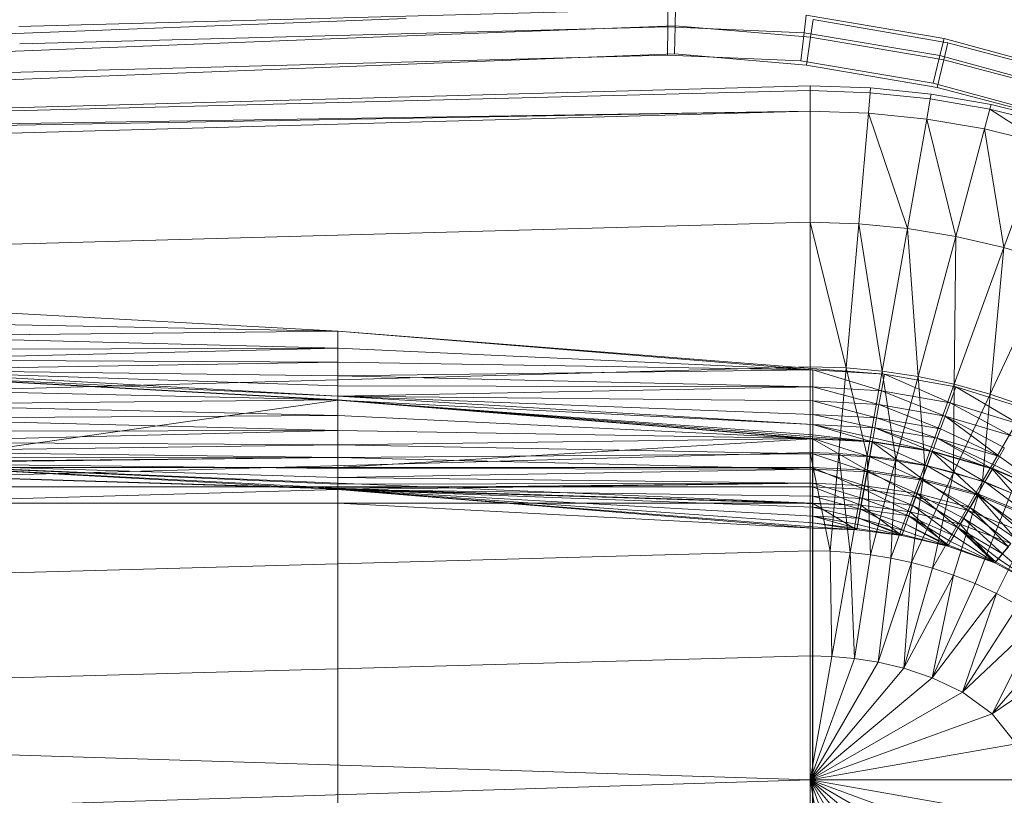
# Model space of a CAD drawing. Header units: metres. Extents: x 391.1 to 427.5, y 12.7 to 28.4.
# Tile 56 of 139: x 407.872 to 408.111, y 26.307 to 26.495. Entities that reach past the tile are written whole.
import ezdxf

# ---------------------------------------------------------------- set-up
doc = ezdxf.new("R2010")
doc.units = ezdxf.units.M
doc.layers.add('A-DETL-____-MBND', color=7, linetype='Continuous', lineweight=18)
doc.layers.add('A-GENM-____-OTLN', color=7, linetype='Continuous', lineweight=18)

# ---------------------------------------------------------------- blocks, each defined once
blk = doc.blocks.new('Family - LONDR55-XX_ZZ-ARQ-CAA-M3D-Londres55-154724-04_TEL_P1')
at = {"layer": 'A-DETL-____-MBND', "color": 253, "true_color": 0xaaaaaa}
for p, q in [((0.03874, 0.72691), (0.03162, 0.40749)), ((0.03874, 0.72691), (0.03162, 0.40749)), ((0.03494, 0.21652), (0.04902, 0.7262)), ((0.04902, 0.7262), (0.03612, 0.21652)), ((0.04902, 0.7262), (0.04107, 0.21652)), ((0.0502, 0.7262), (0.04107, 0.21652)), ((0.05515, 0.7262), (0.04107, 0.21652)), ((0.08204, 0.7262), (0.06796, 0.21652)), ((0.11707, 0.7262), (0.10299, 0.21652)), ((0.12032, 0.7256), (0.13594, 0.21593)), ((0.12032, 0.7256), (0.13594, 0.21593)), ((0.12032, 0.7256), (0.13646, 0.2042)), ((0.13782, 0.7262), (0.12375, 0.21652)), ((0.16159, 0.7262), (0.14752, 0.21652)), ((0.18701, 0.7262), (0.17293, 0.21652)), ((0.18701, 0.7262), (0.20299, 0.21652)), ((0.21897, 0.7262), (0.20299, 0.21652)), ((0.01865, 0.31422), (0.02604, 0.50472)), ((0.01865, 0.31422), (0.02604, 0.50472)), ((0.02287, 0.31404), (0.03025, 0.50425)), ((0.02287, 0.31404), (0.03025, 0.50425)), ((0.03707, 0.5035), (0.0297, 0.31375)), ((0.03707, 0.5035), (0.0297, 0.31375)), ((0.0297, 0.31375), (0.03707, 0.5035)), ((0.03707, 0.5035), (0.0297, 0.31375)), ((0.08802, 0.44565), (0.09437, 0.33076)), ((0.09212, 0.44566), (0.09437, 0.33076)), ((0.09212, 0.44566), (0.09437, 0.33076)), ((0.09554, 0.44566), (0.09437, 0.33076)), ((0.09437, 0.33076), (0.09554, 0.44566)), ((0.09554, 0.44566), (0.09846, 0.33077)), ((0.09554, 0.44566), (0.09846, 0.33077)), ((0.09882, 0.44566), (0.09846, 0.33077)), ((0.09846, 0.33077), (0.09882, 0.44566)), ((0.09846, 0.33077), (0.10126, 0.44566)), ((0.09846, 0.33077), (0.10126, 0.44566)), ((0.10126, 0.44566), (0.10188, 0.33077)), ((0.10126, 0.44566), (0.10188, 0.33077)), ((0.10371, 0.44566), (0.10188, 0.33077)), ((0.10188, 0.33077), (0.10371, 0.44566)), ((0.10371, 0.44566), (0.10516, 0.33077)), ((0.10371, 0.44566), (0.11005, 0.33077)), ((0.10371, 0.44566), (0.1076, 0.33077)), ((0.10371, 0.44566), (0.10516, 0.33077)), ((0.10371, 0.44566), (0.11005, 0.33077)), ((0.10371, 0.44566), (0.1076, 0.33077)), ((0.10461, 0.44571), (0.11096, 0.33082)), ((0.10471, 0.44572), (0.11005, 0.33077)), ((0.10471, 0.44572), (0.11105, 0.33082)), ((0.10471, 0.44572), (0.11005, 0.33077)), ((0.10471, 0.44572), (0.11105, 0.33082)), ((0.10839, 0.44571), (0.11096, 0.33082)), ((0.10839, 0.44571), (0.11096, 0.33082)), ((0.11204, 0.44571), (0.11096, 0.33082)), ((0.11096, 0.33082), (0.11204, 0.44571)), ((0.12737, 0.44571), (0.11105, 0.33082)), ((0.11105, 0.33082), (0.12737, 0.44571)), ((0.11204, 0.44571), (0.11473, 0.33082)), ((0.11204, 0.44571), (0.11473, 0.33082)), ((0.11547, 0.44571), (0.11473, 0.33082)), ((0.11473, 0.33082), (0.11547, 0.44571)), ((0.11547, 0.44571), (0.11839, 0.33082)), ((0.11547, 0.44571), (0.11839, 0.33082)), ((0.11858, 0.44571), (0.11839, 0.33082)), ((0.11839, 0.33082), (0.11858, 0.44571)), ((0.11839, 0.33082), (0.12125, 0.44571)), ((0.11839, 0.33082), (0.12125, 0.44571)), ((0.12125, 0.44571), (0.12182, 0.33082)), ((0.12125, 0.44571), (0.12182, 0.33082)), ((0.12343, 0.44571), (0.12182, 0.33082)), ((0.12182, 0.33082), (0.12343, 0.44571)), ((0.12343, 0.44571), (0.12492, 0.33082)), ((0.12343, 0.44571), (0.12492, 0.33082)), ((0.12503, 0.44571), (0.12492, 0.33082)), ((0.12492, 0.33082), (0.12503, 0.44571)), ((0.12492, 0.33082), (0.12601, 0.44571)), ((0.12492, 0.33082), (0.12601, 0.44571)), ((0.12492, 0.33082), (0.12632, 0.44571)), ((0.12492, 0.33082), (0.12632, 0.44571)), ((0.12632, 0.44571), (0.13266, 0.33082)), ((0.12632, 0.44571), (0.1276, 0.33082)), ((0.12632, 0.44571), (0.12977, 0.33082)), ((0.12632, 0.44571), (0.1276, 0.33082)), ((0.12632, 0.44571), (0.13137, 0.33082)), ((0.12632, 0.44571), (0.12977, 0.33082)), ((0.12632, 0.44571), (0.13235, 0.33082)), ((0.12632, 0.44571), (0.13137, 0.33082)), ((0.12632, 0.44571), (0.13266, 0.33082)), ((0.12632, 0.44571), (0.13235, 0.33082)), ((0.12632, 0.44571), (0.13594, 0.21593)), ((0.12632, 0.44571), (0.13266, 0.33082)), ((0.12632, 0.44571), (0.13594, 0.21593)), ((0.12632, 0.44571), (0.13266, 0.33082)), ((0.12737, 0.44571), (0.12737, 0.33082)), ((0.12737, 0.44571), (0.12737, 0.33082)), ((0.13205, 0.44571), (0.13205, 0.33082)), ((0.13205, 0.44571), (0.13205, 0.33082)), ((0.13594, 0.44571), (0.13266, 0.33082)), ((0.13594, 0.44571), (0.13266, 0.33082)), ((0.13594, 0.44571), (0.13594, 0.33082)), ((0.13594, 0.44571), (0.13594, 0.33082)), ((0.13594, 0.33082), (0.13594, 0.44571)), ((0.13594, 0.44571), (0.13594, 0.33082)), ((0.02057, 0.40793), (0.01643, 0.25093)), ((0.02057, 0.40793), (0.01643, 0.25093)), ((0.02479, 0.40776), (0.02066, 0.25097)), ((0.02479, 0.40776), (0.02066, 0.25097)), ((0.03162, 0.40749), (0.0275, 0.25103)), ((0.03162, 0.40749), (0.0275, 0.25103)), ((0.09437, 0.33076), (0.09846, 0.33077)), ((0.09437, 0.33076), (0.09846, 0.33077)), ((0.09437, 0.33076), (0.10371, 0.21587)), ((0.09437, 0.33076), (0.10371, 0.21587)), ((0.09437, 0.33076), (0.10473, 0.19854)), ((0.09846, 0.33077), (0.10371, 0.21587)), ((0.09846, 0.33077), (0.10188, 0.33077)), ((0.09846, 0.33077), (0.10188, 0.33077)), ((0.09846, 0.33077), (0.10371, 0.21587)), ((0.10188, 0.33077), (0.10371, 0.21587)), ((0.10188, 0.33077), (0.10516, 0.33077)), ((0.10188, 0.33077), (0.10516, 0.33077)), ((0.10188, 0.33077), (0.10371, 0.21587)), ((0.10516, 0.33077), (0.10371, 0.21587)), ((0.10371, 0.21587), (0.10516, 0.33077)), ((0.1076, 0.33077), (0.10516, 0.33077)), ((0.10516, 0.33077), (0.10781, 0.21587)), ((0.10516, 0.33077), (0.1076, 0.33077)), ((0.10516, 0.33077), (0.10781, 0.21587)), ((0.11005, 0.33077), (0.1076, 0.33077)), ((0.1076, 0.33077), (0.10781, 0.21587)), ((0.1076, 0.33077), (0.11005, 0.33077)), ((0.1076, 0.33077), (0.10781, 0.21587)), ((0.11005, 0.33077), (0.10781, 0.21587)), ((0.10781, 0.21587), (0.11005, 0.33077)), ((0.11105, 0.33082), (0.11005, 0.33077)), ((0.11005, 0.33077), (0.11105, 0.33082)), ((0.11005, 0.33077), (0.11123, 0.21587)), ((0.11005, 0.33077), (0.11694, 0.21587)), ((0.11005, 0.33077), (0.11451, 0.21587)), ((0.11005, 0.33077), (0.11123, 0.21587)), ((0.11005, 0.33077), (0.11694, 0.21587)), ((0.11005, 0.33077), (0.11451, 0.21587)), ((0.11096, 0.33082), (0.11473, 0.33082)), ((0.11096, 0.33082), (0.11473, 0.33082)), ((0.11096, 0.33082), (0.1203, 0.21587)), ((0.11096, 0.33082), (0.1203, 0.21587)), ((0.11096, 0.33082), (0.12107, 0.20142)), ((0.11105, 0.33082), (0.11694, 0.21587)), ((0.11105, 0.33082), (0.1194, 0.21587)), ((0.11105, 0.33082), (0.11694, 0.21587)), ((0.11105, 0.33082), (0.12039, 0.21593)), ((0.11105, 0.33082), (0.1194, 0.21587)), ((0.11105, 0.33082), (0.12737, 0.33082)), ((0.11105, 0.33082), (0.12039, 0.21593)), ((0.11105, 0.33082), (0.12737, 0.33082)), ((0.11473, 0.33082), (0.1203, 0.21587)), ((0.11473, 0.33082), (0.11839, 0.33082)), ((0.11473, 0.33082), (0.11839, 0.33082)), ((0.11473, 0.33082), (0.1203, 0.21587)), ((0.11839, 0.33082), (0.1203, 0.21587)), ((0.11839, 0.33082), (0.12182, 0.33082)), ((0.11839, 0.33082), (0.1203, 0.21587)), ((0.11839, 0.33082), (0.12182, 0.33082)), ((0.12182, 0.33082), (0.1203, 0.21587)), ((0.1203, 0.21587), (0.12182, 0.33082)), ((0.12737, 0.33082), (0.12039, 0.21593)), ((0.12039, 0.21593), (0.12737, 0.33082)), ((0.12182, 0.33082), (0.12407, 0.21587)), ((0.12182, 0.33082), (0.12492, 0.33082)), ((0.12182, 0.33082), (0.12492, 0.33082)), ((0.12182, 0.33082), (0.12407, 0.21587)), ((0.12492, 0.33082), (0.12407, 0.21587)), ((0.12407, 0.21587), (0.12492, 0.33082)), ((0.12492, 0.33082), (0.12773, 0.21587)), ((0.12492, 0.33082), (0.1276, 0.33082)), ((0.12492, 0.33082), (0.1276, 0.33082)), ((0.12492, 0.33082), (0.12773, 0.21587)), ((0.12737, 0.33082), (0.12737, 0.21593)), ((0.12737, 0.33082), (0.13205, 0.33082)), ((0.12737, 0.33082), (0.13205, 0.33082)), ((0.12737, 0.33082), (0.12737, 0.21593)), ((0.1276, 0.33082), (0.12773, 0.21587)), ((0.12977, 0.33082), (0.1276, 0.33082)), ((0.1276, 0.33082), (0.12977, 0.33082)), ((0.1276, 0.33082), (0.12773, 0.21587)), ((0.12977, 0.33082), (0.12773, 0.21587)), ((0.12773, 0.21587), (0.12977, 0.33082)), ((0.13137, 0.33082), (0.12977, 0.33082)), ((0.12977, 0.33082), (0.13116, 0.21587)), ((0.12977, 0.33082), (0.13137, 0.33082)), ((0.12977, 0.33082), (0.13116, 0.21587)), ((0.13137, 0.33082), (0.13116, 0.21587)), ((0.13116, 0.21587), (0.13137, 0.33082)), ((0.13116, 0.21587), (0.13235, 0.33082)), ((0.13116, 0.21587), (0.13235, 0.33082)), ((0.13116, 0.21587), (0.13266, 0.33082)), ((0.13116, 0.21587), (0.13266, 0.33082)), ((0.13235, 0.33082), (0.13137, 0.33082)), ((0.13137, 0.33082), (0.13235, 0.33082)), ((0.13205, 0.33082), (0.13205, 0.21593)), ((0.13594, 0.33082), (0.13205, 0.33082)), ((0.13205, 0.33082), (0.13205, 0.21593)), ((0.13205, 0.33082), (0.13594, 0.33082)), ((0.13266, 0.33082), (0.13235, 0.33082)), ((0.13235, 0.33082), (0.13266, 0.33082)), ((0.13266, 0.33082), (0.142, 0.21587)), ((0.13594, 0.33082), (0.13266, 0.33082)), ((0.13266, 0.33082), (0.142, 0.21587)), ((0.13266, 0.33082), (0.13426, 0.21587)), ((0.13266, 0.33082), (0.13694, 0.21587)), ((0.13266, 0.33082), (0.13426, 0.21587)), ((0.13266, 0.33082), (0.13911, 0.21587)), ((0.13266, 0.33082), (0.13694, 0.21587)), ((0.13266, 0.33082), (0.14071, 0.21587)), ((0.13266, 0.33082), (0.13911, 0.21587)), ((0.13266, 0.33082), (0.14169, 0.21587)), ((0.13266, 0.33082), (0.14071, 0.21587)), ((0.13266, 0.33082), (0.142, 0.21587)), ((0.13266, 0.33082), (0.14169, 0.21587)), ((0.13266, 0.33082), (0.13594, 0.21593)), ((0.13266, 0.33082), (0.13594, 0.21593)), ((0.13594, 0.33082), (0.142, 0.21587)), ((0.13594, 0.21593), (0.13594, 0.33082)), ((0.142, 0.21587), (0.13594, 0.33082)), ((0.13594, 0.33082), (0.13594, 0.21593)), ((0.13594, 0.33082), (0.27003, 0.33082)), ((0.13594, 0.33082), (0.142, 0.21587)), ((0.13594, 0.33082), (0.13594, 0.21593)), ((0.142, 0.21587), (0.13594, 0.33082)), ((0.13594, 0.33082), (0.27003, 0.33082)), ((0.13594, 0.21593), (0.13594, 0.33082)), ((0.13594, 0.33082), (0.27003, 0.33082)), ((0.13594, 0.33082), (0.13594, 0.21593)), ((0.13594, 0.33082), (0.27003, 0.33082)), ((0.0204, 0.24916), (0.02287, 0.31404)), ((0.0204, 0.24916), (0.02287, 0.31404)), ((0.0297, 0.31375), (0.02725, 0.24933)), ((0.0297, 0.31375), (0.02725, 0.24933)), ((0.02725, 0.24933), (0.0297, 0.31375)), ((0.0297, 0.31375), (0.02725, 0.24933)), ((0.01643, 0.25093), (0.02066, 0.25097)), ((0.02066, 0.25097), (0.01643, 0.25093)), ((0.02066, 0.25097), (0.0275, 0.25103)), ((0.0275, 0.25103), (0.02066, 0.25097)), ((0.02066, 0.25097), (0.0221, 0.21793)), ((0.02066, 0.25097), (0.0221, 0.21793)), ((0.0275, 0.25103), (0.02891, 0.21873)), ((0.0275, 0.25103), (0.02891, 0.21873)), ((0.01617, 0.24905), (0.0204, 0.24916)), ((0.0204, 0.24916), (0.01617, 0.24905)), ((0.0204, 0.24916), (0.02725, 0.24933)), ((0.02725, 0.24933), (0.0204, 0.24916)), ((0.02314, 0.2164), (0.0204, 0.24916)), ((0.02314, 0.2164), (0.0204, 0.24916)), ((0.02725, 0.24933), (0.02992, 0.21736)), ((0.02725, 0.24933), (0.02992, 0.21736)), ((0.02992, 0.21736), (0.02725, 0.24933)), ((0.02725, 0.24933), (0.02992, 0.21736)), ((0.01789, 0.21744), (0.0221, 0.21793)), ((0.0221, 0.21793), (0.01789, 0.21744)), ((0.01789, 0.21744), (0.02351, 0.18411)), ((0.01789, 0.21744), (0.02351, 0.18411)), ((0.0221, 0.21793), (0.02891, 0.21873)), ((0.02891, 0.21873), (0.0221, 0.21793)), ((0.0221, 0.21793), (0.02763, 0.18512)), ((0.0221, 0.21793), (0.02763, 0.18512)), ((0.02314, 0.2164), (0.02992, 0.21736)), ((0.02992, 0.21736), (0.02314, 0.2164)), ((0.02891, 0.21873), (0.0343, 0.18674)), ((0.02891, 0.21873), (0.0343, 0.18674)), ((0.02992, 0.21736), (0.03536, 0.18578)), ((0.02992, 0.21736), (0.03536, 0.18578)), ((0.03536, 0.18578), (0.02992, 0.21736)), ((0.02992, 0.21736), (0.03536, 0.18578)), ((0.01894, 0.2158), (0.02314, 0.2164)), ((0.02314, 0.2164), (0.01894, 0.2158)), ((0.02457, 0.18317), (0.01894, 0.2158)), ((0.02457, 0.18317), (0.01894, 0.2158)), ((0.02869, 0.18417), (0.02314, 0.2164)), ((0.02869, 0.18417), (0.02314, 0.2164)), ((0.03544, 0.20186), (0.03494, 0.21652)), ((0.03494, 0.21652), (0.03612, 0.21652)), ((0.03612, 0.21652), (0.03662, 0.20196)), ((0.03612, 0.21652), (0.04107, 0.21652)), ((0.04107, 0.21652), (0.04155, 0.20239)), ((0.06796, 0.21652), (0.04107, 0.21652)), ((0.06796, 0.21652), (0.06834, 0.20474)), ((0.06796, 0.21652), (0.10325, 0.20779)), ((0.10299, 0.21652), (0.06796, 0.21652)), ((0.10299, 0.21652), (0.10325, 0.20779)), ((0.12375, 0.21652), (0.10299, 0.21652)), ((0.10371, 0.21587), (0.10473, 0.19854)), ((0.10371, 0.21587), (0.10876, 0.19926)), ((0.10371, 0.21587), (0.10473, 0.19854)), ((0.10371, 0.21587), (0.10781, 0.21587)), ((0.10371, 0.21587), (0.10781, 0.21587)), ((0.10371, 0.21587), (0.10876, 0.19926)), ((0.10781, 0.21587), (0.10876, 0.19926)), ((0.10781, 0.21587), (0.11213, 0.19985)), ((0.10781, 0.21587), (0.10876, 0.19926)), ((0.10781, 0.21587), (0.11123, 0.21587)), ((0.10781, 0.21587), (0.11123, 0.21587)), ((0.10781, 0.21587), (0.11213, 0.19985)), ((0.11123, 0.21587), (0.11213, 0.19985)), ((0.11451, 0.21587), (0.11123, 0.21587)), ((0.11123, 0.21587), (0.11536, 0.20042)), ((0.11123, 0.21587), (0.11213, 0.19985)), ((0.11123, 0.21587), (0.11451, 0.21587)), ((0.11123, 0.21587), (0.11536, 0.20042)), ((0.11694, 0.21587), (0.11451, 0.21587)), ((0.11451, 0.21587), (0.11536, 0.20042)), ((0.11451, 0.21587), (0.11776, 0.20085)), ((0.11451, 0.21587), (0.11536, 0.20042)), ((0.11451, 0.21587), (0.11694, 0.21587)), ((0.11451, 0.21587), (0.11776, 0.20085)), ((0.1194, 0.21587), (0.11694, 0.21587)), ((0.11694, 0.21587), (0.11776, 0.20085)), ((0.11694, 0.21587), (0.12018, 0.20127)), ((0.11694, 0.21587), (0.11776, 0.20085)), ((0.11694, 0.21587), (0.1194, 0.21587)), ((0.11694, 0.21587), (0.12115, 0.2015)), ((0.11694, 0.21587), (0.12115, 0.2015)), ((0.11694, 0.21587), (0.12018, 0.20127)), ((0.12039, 0.21593), (0.1194, 0.21587)), ((0.1194, 0.21587), (0.12039, 0.21593)), ((0.1194, 0.21587), (0.12115, 0.2015)), ((0.1194, 0.21587), (0.12115, 0.2015)), ((0.1203, 0.21587), (0.12107, 0.20142)), ((0.1203, 0.21587), (0.12478, 0.20208)), ((0.1203, 0.21587), (0.12107, 0.20142)), ((0.1203, 0.21587), (0.12407, 0.21587)), ((0.1203, 0.21587), (0.12407, 0.21587)), ((0.1203, 0.21587), (0.12478, 0.20208)), ((0.12039, 0.21593), (0.12115, 0.2015)), ((0.12039, 0.21593), (0.12802, 0.20271)), ((0.12039, 0.21593), (0.12115, 0.2015)), ((0.12039, 0.21593), (0.12737, 0.21593)), ((0.12039, 0.21593), (0.12737, 0.21593)), ((0.12039, 0.21593), (0.12802, 0.20271)), ((0.12375, 0.21652), (0.12393, 0.2096)), ((0.12375, 0.21652), (0.14762, 0.21167)), ((0.14752, 0.21652), (0.12375, 0.21652)), ((0.12407, 0.21587), (0.12478, 0.20208)), ((0.12407, 0.21587), (0.12838, 0.20272)), ((0.12407, 0.21587), (0.12478, 0.20208)), ((0.12407, 0.21587), (0.12773, 0.21587)), ((0.12407, 0.21587), (0.12773, 0.21587)), ((0.12407, 0.21587), (0.12838, 0.20272)), ((0.12737, 0.21593), (0.12802, 0.20271)), ((0.12737, 0.21593), (0.13205, 0.21593)), ((0.12737, 0.21593), (0.13262, 0.20352)), ((0.12737, 0.21593), (0.12802, 0.20271)), ((0.12737, 0.21593), (0.13205, 0.21593)), ((0.12737, 0.21593), (0.13262, 0.20352)), ((0.12773, 0.21587), (0.12838, 0.20272)), ((0.12773, 0.21587), (0.13176, 0.20331)), ((0.12773, 0.21587), (0.12838, 0.20272)), ((0.12773, 0.21587), (0.13116, 0.21587)), ((0.12773, 0.21587), (0.13116, 0.21587)), ((0.12773, 0.21587), (0.13176, 0.20331)), ((0.13116, 0.21587), (0.13176, 0.20331)), ((0.13116, 0.21587), (0.13482, 0.20385)), ((0.13116, 0.21587), (0.13176, 0.20331)), ((0.13116, 0.21587), (0.13426, 0.21587)), ((0.13116, 0.21587), (0.13426, 0.21587)), ((0.13116, 0.21587), (0.13482, 0.20385)), ((0.13205, 0.21593), (0.13262, 0.20352)), ((0.13594, 0.21593), (0.13205, 0.21593)), ((0.13205, 0.21593), (0.13646, 0.2042)), ((0.13205, 0.21593), (0.13262, 0.20352)), ((0.13205, 0.21593), (0.13594, 0.21593)), ((0.13205, 0.21593), (0.13646, 0.2042)), ((0.13426, 0.21587), (0.13482, 0.20385)), ((0.13694, 0.21587), (0.13426, 0.21587)), ((0.13426, 0.21587), (0.13745, 0.20431)), ((0.13426, 0.21587), (0.13482, 0.20385)), ((0.13426, 0.21587), (0.13694, 0.21587)), ((0.13426, 0.21587), (0.13745, 0.20431)), ((0.142, 0.21587), (0.13594, 0.21593)), ((0.13594, 0.21593), (0.13646, 0.2042)), ((0.142, 0.21587), (0.13594, 0.21593)), ((0.13594, 0.21593), (0.14244, 0.20519)), ((0.13594, 0.21593), (0.13646, 0.2042)), ((0.13594, 0.21593), (0.142, 0.21587)), ((0.13594, 0.21593), (0.14244, 0.20519)), ((0.13594, 0.21593), (0.13646, 0.2042)), ((0.27003, 0.21593), (0.13594, 0.21593)), ((0.13594, 0.21593), (0.27003, 0.21593)), ((0.13594, 0.21593), (0.13646, 0.2042)), ((0.13911, 0.21587), (0.13694, 0.21587)), ((0.13694, 0.21587), (0.13745, 0.20431)), ((0.13694, 0.21587), (0.13959, 0.20469)), ((0.13694, 0.21587), (0.13745, 0.20431)), ((0.13694, 0.21587), (0.13911, 0.21587)), ((0.13694, 0.21587), (0.13959, 0.20469)), ((0.14071, 0.21587), (0.13911, 0.21587)), ((0.13911, 0.21587), (0.13959, 0.20469)), ((0.13911, 0.21587), (0.14117, 0.20497)), ((0.13911, 0.21587), (0.13959, 0.20469)), ((0.13911, 0.21587), (0.14071, 0.21587)), ((0.13911, 0.21587), (0.14213, 0.20514)), ((0.13911, 0.21587), (0.14213, 0.20514)), ((0.13911, 0.21587), (0.14117, 0.20497)), ((0.14169, 0.21587), (0.14071, 0.21587)), ((0.14071, 0.21587), (0.14213, 0.20514)), ((0.14071, 0.21587), (0.14169, 0.21587)), ((0.14071, 0.21587), (0.14244, 0.20519)), ((0.14071, 0.21587), (0.14244, 0.20519)), ((0.14071, 0.21587), (0.14213, 0.20514)), ((0.142, 0.21587), (0.14169, 0.21587)), ((0.14169, 0.21587), (0.14244, 0.20519)), ((0.14169, 0.21587), (0.142, 0.21587)), ((0.14169, 0.21587), (0.14244, 0.20519)), ((0.142, 0.21587), (0.14244, 0.20519)), ((0.142, 0.21587), (0.14244, 0.20519)), ((0.142, 0.21587), (0.26396, 0.21587)), ((0.142, 0.21587), (0.14244, 0.20519)), ((0.142, 0.21587), (0.14244, 0.20519)), ((0.142, 0.21587), (0.26396, 0.21587)), ((0.14752, 0.21652), (0.14762, 0.21167)), ((0.14752, 0.21652), (0.17293, 0.21652)), ((0.17293, 0.21652), (0.17309, 0.21124)), ((0.17293, 0.21652), (0.20299, 0.21652)), ((0.20299, 0.21652), (0.17309, 0.21124)), ((0.20299, 0.21652), (0.17357, 0.20581)), ((0.20299, 0.21652), (0.17447, 0.20005)), ((0.20299, 0.21652), (0.17593, 0.19381)), ((0.20299, 0.21652), (0.17822, 0.18699)), ((0.20299, 0.21652), (0.18172, 0.17968)), ((0.20299, 0.21652), (0.18695, 0.17244)), ((0.20299, 0.21652), (0.1942, 0.16667)), ((0.20299, 0.21652), (0.20299, 0.16439)), ((0.20299, 0.21652), (0.21178, 0.16667)), ((0.20299, 0.21652), (0.21904, 0.17244)), ((0.23305, 0.21652), (0.20299, 0.21652)), ((0.20299, 0.21652), (0.22426, 0.17968)), ((0.20299, 0.21652), (0.22776, 0.18699)), ((0.20299, 0.21652), (0.23005, 0.19381)), ((0.20299, 0.21652), (0.23151, 0.20005)), ((0.20299, 0.21652), (0.23241, 0.20581)), ((0.20299, 0.21652), (0.2329, 0.21124)), ((0.14762, 0.21167), (0.12393, 0.2096)), ((0.14762, 0.21167), (0.14795, 0.20681)), ((0.14762, 0.21167), (0.17309, 0.21124)), ((0.17309, 0.21124), (0.14795, 0.20681)), ((0.17309, 0.21124), (0.17357, 0.20581)), ((0.10325, 0.20779), (0.06834, 0.20474)), ((0.12393, 0.2096), (0.10325, 0.20779)), ((0.10325, 0.20779), (0.10402, 0.19907)), ((0.10325, 0.20779), (0.12449, 0.20268)), ((0.12393, 0.2096), (0.12449, 0.20268)), ((0.12393, 0.2096), (0.14795, 0.20681)), ((0.14795, 0.20681), (0.12449, 0.20268)), ((0.14244, 0.20519), (0.13646, 0.2042)), ((0.13646, 0.2042), (0.14244, 0.20519)), ((0.14117, 0.20497), (0.13959, 0.20469)), ((0.13959, 0.20469), (0.14117, 0.20497)), ((0.14213, 0.20514), (0.14117, 0.20497)), ((0.14117, 0.20497), (0.14213, 0.20514)), ((0.14117, 0.20497), (0.14382, 0.19434)), ((0.14117, 0.20497), (0.14382, 0.19434)), ((0.14244, 0.20519), (0.14213, 0.20514)), ((0.14213, 0.20514), (0.14244, 0.20519)), ((0.14213, 0.20514), (0.14382, 0.19434)), ((0.14213, 0.20514), (0.14382, 0.19434)), ((0.14382, 0.19434), (0.14244, 0.20519)), ((0.14244, 0.20519), (0.14382, 0.19434)), ((0.14244, 0.20519), (0.14382, 0.19434)), ((0.14244, 0.20519), (0.14382, 0.19434)), ((0.14795, 0.20681), (0.14851, 0.20192)), ((0.14795, 0.20681), (0.17357, 0.20581)), ((0.17357, 0.20581), (0.14851, 0.20192)), ((0.17357, 0.20581), (0.17447, 0.20005)), ((0.06834, 0.20474), (0.04155, 0.20239)), ((0.06834, 0.20474), (0.06948, 0.19298)), ((0.06834, 0.20474), (0.10402, 0.19907)), ((0.12449, 0.20268), (0.10402, 0.19907)), ((0.12802, 0.20271), (0.12115, 0.2015)), ((0.12115, 0.2015), (0.12802, 0.20271)), ((0.12449, 0.20268), (0.12543, 0.19574)), ((0.12449, 0.20268), (0.14851, 0.20192)), ((0.12838, 0.20272), (0.12478, 0.20208)), ((0.12478, 0.20208), (0.12838, 0.20272)), ((0.13262, 0.20352), (0.12802, 0.20271)), ((0.12802, 0.20271), (0.13262, 0.20352)), ((0.12802, 0.20271), (0.13006, 0.18939)), ((0.12802, 0.20271), (0.13445, 0.19099)), ((0.12802, 0.20271), (0.13006, 0.18939)), ((0.12802, 0.20271), (0.13445, 0.19099)), ((0.13176, 0.20331), (0.12838, 0.20272)), ((0.12838, 0.20272), (0.13176, 0.20331)), ((0.12838, 0.20272), (0.13041, 0.18945)), ((0.12838, 0.20272), (0.13363, 0.19063)), ((0.12838, 0.20272), (0.13041, 0.18945)), ((0.12838, 0.20272), (0.13363, 0.19063)), ((0.13482, 0.20385), (0.13176, 0.20331)), ((0.13176, 0.20331), (0.13482, 0.20385)), ((0.13176, 0.20331), (0.13363, 0.19063)), ((0.13176, 0.20331), (0.13655, 0.19169)), ((0.13176, 0.20331), (0.13363, 0.19063)), ((0.13176, 0.20331), (0.13655, 0.19169)), ((0.13646, 0.2042), (0.13262, 0.20352)), ((0.13262, 0.20352), (0.13646, 0.2042)), ((0.13262, 0.20352), (0.13445, 0.19099)), ((0.13262, 0.20352), (0.1381, 0.19232)), ((0.13262, 0.20352), (0.13445, 0.19099)), ((0.13262, 0.20352), (0.1381, 0.19232)), ((0.13745, 0.20431), (0.13482, 0.20385)), ((0.13482, 0.20385), (0.13745, 0.20431)), ((0.13482, 0.20385), (0.13655, 0.19169)), ((0.13482, 0.20385), (0.13906, 0.1926)), ((0.13482, 0.20385), (0.13655, 0.19169)), ((0.13482, 0.20385), (0.13906, 0.1926)), ((0.13646, 0.2042), (0.14382, 0.19434)), ((0.13646, 0.2042), (0.1381, 0.19232)), ((0.13646, 0.2042), (0.14382, 0.19434)), ((0.13646, 0.2042), (0.1381, 0.19232)), ((0.13646, 0.2042), (0.1381, 0.19232)), ((0.13959, 0.20469), (0.13745, 0.20431)), ((0.13745, 0.20431), (0.13959, 0.20469)), ((0.13745, 0.20431), (0.13906, 0.1926)), ((0.13745, 0.20431), (0.1411, 0.19335)), ((0.13745, 0.20431), (0.13906, 0.1926)), ((0.13745, 0.20431), (0.14261, 0.19389)), ((0.13745, 0.20431), (0.14261, 0.19389)), ((0.13745, 0.20431), (0.1411, 0.19335)), ((0.13959, 0.20469), (0.14261, 0.19389)), ((0.13959, 0.20469), (0.14382, 0.19434)), ((0.13959, 0.20469), (0.14353, 0.19423)), ((0.13959, 0.20469), (0.14261, 0.19389)), ((0.13959, 0.20469), (0.14382, 0.19434)), ((0.13959, 0.20469), (0.14353, 0.19423)), ((0.03662, 0.20196), (0.03544, 0.20186)), ((0.03695, 0.18724), (0.03544, 0.20186)), ((0.04155, 0.20239), (0.03662, 0.20196)), ((0.03662, 0.20196), (0.03811, 0.18745)), ((0.04155, 0.20239), (0.04299, 0.1883)), ((0.04155, 0.20239), (0.06948, 0.19298)), ((0.11536, 0.20042), (0.11213, 0.19985)), ((0.11213, 0.19985), (0.11536, 0.20042)), ((0.11776, 0.20085), (0.11536, 0.20042)), ((0.11536, 0.20042), (0.11776, 0.20085)), ((0.11536, 0.20042), (0.11798, 0.18494)), ((0.11536, 0.20042), (0.12027, 0.18577)), ((0.11536, 0.20042), (0.12027, 0.18577)), ((0.11536, 0.20042), (0.11798, 0.18494)), ((0.12018, 0.20127), (0.11776, 0.20085)), ((0.11776, 0.20085), (0.12018, 0.20127)), ((0.11776, 0.20085), (0.12027, 0.18577)), ((0.11776, 0.20085), (0.1235, 0.187)), ((0.11776, 0.20085), (0.12258, 0.18661)), ((0.11776, 0.20085), (0.12027, 0.18577)), ((0.11776, 0.20085), (0.1235, 0.187)), ((0.11776, 0.20085), (0.12258, 0.18661)), ((0.12115, 0.2015), (0.12018, 0.20127)), ((0.12018, 0.20127), (0.12115, 0.2015)), ((0.12018, 0.20127), (0.1235, 0.187)), ((0.12018, 0.20127), (0.1235, 0.187)), ((0.12478, 0.20208), (0.12107, 0.20142)), ((0.12107, 0.20142), (0.12478, 0.20208)), ((0.12107, 0.20142), (0.12697, 0.1882)), ((0.12107, 0.20142), (0.12343, 0.18691)), ((0.12107, 0.20142), (0.12697, 0.1882)), ((0.12115, 0.2015), (0.1235, 0.187)), ((0.12115, 0.2015), (0.13006, 0.18939)), ((0.12115, 0.2015), (0.1235, 0.187)), ((0.12115, 0.2015), (0.13006, 0.18939)), ((0.12478, 0.20208), (0.12697, 0.1882)), ((0.12478, 0.20208), (0.13041, 0.18945)), ((0.12478, 0.20208), (0.12697, 0.1882)), ((0.12478, 0.20208), (0.13041, 0.18945)), ((0.14851, 0.20192), (0.12543, 0.19574)), ((0.14851, 0.20192), (0.14931, 0.19698)), ((0.10402, 0.19907), (0.06948, 0.19298)), ((0.10402, 0.19907), (0.10532, 0.19035)), ((0.10402, 0.19907), (0.12543, 0.19574)), ((0.10876, 0.19926), (0.10473, 0.19854)), ((0.10473, 0.19854), (0.10876, 0.19926)), ((0.10473, 0.19854), (0.11169, 0.18265)), ((0.10473, 0.19854), (0.10784, 0.18124)), ((0.10473, 0.19854), (0.11169, 0.18265)), ((0.11213, 0.19985), (0.10876, 0.19926)), ((0.10876, 0.19926), (0.11213, 0.19985)), ((0.10876, 0.19926), (0.11169, 0.18265)), ((0.10876, 0.19926), (0.1149, 0.18381)), ((0.10876, 0.19926), (0.11169, 0.18265)), ((0.10876, 0.19926), (0.1149, 0.18381)), ((0.11213, 0.19985), (0.1149, 0.18381)), ((0.11213, 0.19985), (0.11798, 0.18494)), ((0.11213, 0.19985), (0.1149, 0.18381)), ((0.11213, 0.19985), (0.11798, 0.18494)), ((0.14931, 0.19698), (0.17447, 0.20005)), ((0.17447, 0.20005), (0.15037, 0.19198)), ((0.17447, 0.20005), (0.17593, 0.19381)), ((0.12543, 0.19574), (0.10532, 0.19035)), ((0.12543, 0.19574), (0.14931, 0.19698)), ((0.12543, 0.19574), (0.12677, 0.18878)), ((0.14931, 0.19698), (0.12677, 0.18878)), ((0.14931, 0.19698), (0.15037, 0.19198)), ((0.06948, 0.19298), (0.04299, 0.1883)), ((0.06948, 0.19298), (0.0714, 0.18126)), ((0.06948, 0.19298), (0.10532, 0.19035)), ((0.14382, 0.19434), (0.1381, 0.19232)), ((0.1381, 0.19232), (0.14382, 0.19434)), ((0.1411, 0.19335), (0.13906, 0.1926)), ((0.13906, 0.1926), (0.1411, 0.19335)), ((0.14261, 0.19389), (0.1411, 0.19335)), ((0.1411, 0.19335), (0.14261, 0.19389)), ((0.1411, 0.19335), (0.14611, 0.18303)), ((0.1411, 0.19335), (0.14638, 0.18319)), ((0.1411, 0.19335), (0.14638, 0.18319)), ((0.1411, 0.19335), (0.14611, 0.18303)), ((0.14353, 0.19423), (0.14261, 0.19389)), ((0.14261, 0.19389), (0.14353, 0.19423)), ((0.14261, 0.19389), (0.14638, 0.18319)), ((0.14261, 0.19389), (0.14638, 0.18319)), ((0.14382, 0.19434), (0.14353, 0.19423)), ((0.14353, 0.19423), (0.14382, 0.19434)), ((0.14353, 0.19423), (0.14638, 0.18319)), ((0.14353, 0.19423), (0.14638, 0.18319)), ((0.14638, 0.18319), (0.14382, 0.19434)), ((0.14382, 0.19434), (0.14638, 0.18319)), ((0.14382, 0.19434), (0.14638, 0.18319)), ((0.14382, 0.19434), (0.14638, 0.18319)), ((0.15037, 0.19198), (0.17593, 0.19381)), ((0.17593, 0.19381), (0.15172, 0.18692)), ((0.17593, 0.19381), (0.15339, 0.18179)), ((0.17593, 0.19381), (0.17822, 0.18699)), ((0.12677, 0.18878), (0.15037, 0.19198)), ((0.15037, 0.19198), (0.12854, 0.1818)), ((0.13445, 0.19099), (0.13006, 0.18939)), ((0.13006, 0.18939), (0.13445, 0.19099)), ((0.13363, 0.19063), (0.13041, 0.18945)), ((0.13041, 0.18945), (0.13363, 0.19063)), ((0.13655, 0.19169), (0.13363, 0.19063)), ((0.13363, 0.19063), (0.13655, 0.19169)), ((0.13363, 0.19063), (0.13699, 0.17777)), ((0.13363, 0.19063), (0.14199, 0.18066)), ((0.13363, 0.19063), (0.13967, 0.17932)), ((0.13363, 0.19063), (0.13699, 0.17777)), ((0.13363, 0.19063), (0.14199, 0.18066)), ((0.13363, 0.19063), (0.13967, 0.17932)), ((0.1381, 0.19232), (0.13445, 0.19099)), ((0.13445, 0.19099), (0.1381, 0.19232)), ((0.13445, 0.19099), (0.13773, 0.17826)), ((0.13445, 0.19099), (0.1411, 0.18021)), ((0.13445, 0.19099), (0.13773, 0.17826)), ((0.13445, 0.19099), (0.1411, 0.18021)), ((0.13906, 0.1926), (0.13655, 0.19169)), ((0.13655, 0.19169), (0.13906, 0.1926)), ((0.13655, 0.19169), (0.14199, 0.18066)), ((0.13655, 0.19169), (0.14387, 0.18174)), ((0.13655, 0.19169), (0.14387, 0.18174)), ((0.13655, 0.19169), (0.14199, 0.18066)), ((0.1381, 0.19232), (0.14638, 0.18319)), ((0.1381, 0.19232), (0.1411, 0.18021)), ((0.1381, 0.19232), (0.14638, 0.18319)), ((0.1381, 0.19232), (0.1411, 0.18021)), ((0.1381, 0.19232), (0.1411, 0.18021)), ((0.13906, 0.1926), (0.14387, 0.18174)), ((0.13906, 0.1926), (0.14611, 0.18303)), ((0.13906, 0.1926), (0.14526, 0.18254)), ((0.13906, 0.1926), (0.14387, 0.18174)), ((0.13906, 0.1926), (0.14611, 0.18303)), ((0.13906, 0.1926), (0.14526, 0.18254)), ((0.15037, 0.19198), (0.15172, 0.18692)), ((0.04299, 0.1883), (0.03811, 0.18745)), ((0.04299, 0.1883), (0.04539, 0.17429)), ((0.04299, 0.1883), (0.0714, 0.18126)), ((0.10532, 0.19035), (0.0714, 0.18126)), ((0.10532, 0.19035), (0.10716, 0.18164)), ((0.10532, 0.19035), (0.12677, 0.18878)), ((0.12677, 0.18878), (0.10716, 0.18164)), ((0.12697, 0.1882), (0.12343, 0.18691)), ((0.12343, 0.18691), (0.12697, 0.1882)), ((0.13006, 0.18939), (0.1235, 0.187)), ((0.1235, 0.187), (0.13006, 0.18939)), ((0.12677, 0.18878), (0.12854, 0.1818)), ((0.13041, 0.18945), (0.12697, 0.1882)), ((0.12697, 0.1882), (0.13041, 0.18945)), ((0.12697, 0.1882), (0.13085, 0.17422)), ((0.12697, 0.1882), (0.13402, 0.17605)), ((0.12697, 0.1882), (0.13402, 0.17605)), ((0.12697, 0.1882), (0.13085, 0.17422)), ((0.13006, 0.18939), (0.13368, 0.17592)), ((0.13006, 0.18939), (0.13773, 0.17826)), ((0.13006, 0.18939), (0.13368, 0.17592)), ((0.13006, 0.18939), (0.13773, 0.17826)), ((0.13041, 0.18945), (0.13402, 0.17605)), ((0.13041, 0.18945), (0.13699, 0.17777)), ((0.13041, 0.18945), (0.13699, 0.17777)), ((0.13041, 0.18945), (0.13402, 0.17605)), ((0.02763, 0.18512), (0.0343, 0.18674)), ((0.0343, 0.18674), (0.02763, 0.18512)), ((0.0343, 0.18674), (0.04281, 0.15553)), ((0.0343, 0.18674), (0.04281, 0.15553)), ((0.03811, 0.18745), (0.03695, 0.18724)), ((0.03947, 0.1727), (0.03695, 0.18724)), ((0.03811, 0.18745), (0.04061, 0.17301)), ((0.12258, 0.18661), (0.12027, 0.18577)), ((0.12027, 0.18577), (0.12258, 0.18661)), ((0.1235, 0.187), (0.12258, 0.18661)), ((0.12258, 0.18661), (0.1235, 0.187)), ((0.12258, 0.18661), (0.12764, 0.17243)), ((0.12258, 0.18661), (0.12764, 0.17243)), ((0.12343, 0.18691), (0.13085, 0.17422)), ((0.12343, 0.18691), (0.13085, 0.17422)), ((0.12343, 0.18691), (0.12758, 0.17234)), ((0.1235, 0.187), (0.12764, 0.17243)), ((0.1235, 0.187), (0.13368, 0.17592)), ((0.1235, 0.187), (0.12764, 0.17243)), ((0.1235, 0.187), (0.13368, 0.17592)), ((0.12854, 0.1818), (0.15172, 0.18692)), ((0.15172, 0.18692), (0.13077, 0.17482)), ((0.15172, 0.18692), (0.15339, 0.18179)), ((0.15339, 0.18179), (0.17822, 0.18699)), ((0.17822, 0.18699), (0.15543, 0.17661)), ((0.17822, 0.18699), (0.15787, 0.1714)), ((0.17822, 0.18699), (0.18172, 0.17968)), ((0.02351, 0.18411), (0.02763, 0.18512)), ((0.02763, 0.18512), (0.02351, 0.18411)), ((0.02351, 0.18411), (0.0323, 0.15186)), ((0.02351, 0.18411), (0.0323, 0.15186)), ((0.02457, 0.18317), (0.02869, 0.18417)), ((0.02869, 0.18417), (0.02457, 0.18317)), ((0.02763, 0.18512), (0.03632, 0.15326)), ((0.02763, 0.18512), (0.03632, 0.15326)), ((0.02869, 0.18417), (0.03536, 0.18578)), ((0.03536, 0.18578), (0.02869, 0.18417)), ((0.03703, 0.15261), (0.02869, 0.18417)), ((0.03703, 0.15261), (0.02869, 0.18417)), ((0.03536, 0.18578), (0.04353, 0.15485)), ((0.03536, 0.18578), (0.04353, 0.15485)), ((0.04353, 0.15485), (0.03536, 0.18578)), ((0.03536, 0.18578), (0.04353, 0.15485)), ((0.1149, 0.18381), (0.11169, 0.18265)), ((0.11169, 0.18265), (0.1149, 0.18381)), ((0.11798, 0.18494), (0.1149, 0.18381)), ((0.1149, 0.18381), (0.11798, 0.18494)), ((0.1149, 0.18381), (0.11972, 0.1678)), ((0.1149, 0.18381), (0.12467, 0.17066)), ((0.1149, 0.18381), (0.12256, 0.16944)), ((0.1149, 0.18381), (0.11972, 0.1678)), ((0.1149, 0.18381), (0.12467, 0.17066)), ((0.1149, 0.18381), (0.12256, 0.16944)), ((0.12027, 0.18577), (0.11798, 0.18494)), ((0.11798, 0.18494), (0.12027, 0.18577)), ((0.11798, 0.18494), (0.12467, 0.17066)), ((0.11798, 0.18494), (0.12467, 0.17066)), ((0.12027, 0.18577), (0.12467, 0.17066)), ((0.12027, 0.18577), (0.12764, 0.17243)), ((0.12027, 0.18577), (0.1268, 0.17189)), ((0.12027, 0.18577), (0.12467, 0.17066)), ((0.12027, 0.18577), (0.12764, 0.17243)), ((0.12027, 0.18577), (0.1268, 0.17189)), ((0.033, 0.15122), (0.02457, 0.18317)), ((0.033, 0.15122), (0.02457, 0.18317)), ((0.0714, 0.18126), (0.04539, 0.17429)), ((0.0714, 0.18126), (0.10716, 0.18164)), ((0.0714, 0.18126), (0.07412, 0.16961)), ((0.10716, 0.18164), (0.07412, 0.16961)), ((0.10716, 0.18164), (0.12854, 0.1818)), ((0.10716, 0.18164), (0.10958, 0.17296)), ((0.11169, 0.18265), (0.10784, 0.18124)), ((0.10784, 0.18124), (0.11169, 0.18265)), ((0.10784, 0.18124), (0.11676, 0.16609)), ((0.10784, 0.18124), (0.11676, 0.16609)), ((0.10784, 0.18124), (0.11322, 0.16404)), ((0.12854, 0.1818), (0.10958, 0.17296)), ((0.11169, 0.18265), (0.11676, 0.16609)), ((0.11169, 0.18265), (0.11972, 0.1678)), ((0.11169, 0.18265), (0.11972, 0.1678)), ((0.11169, 0.18265), (0.11676, 0.16609)), ((0.12854, 0.1818), (0.13077, 0.17482)), ((0.13077, 0.17482), (0.15339, 0.18179)), ((0.14638, 0.18319), (0.1411, 0.18021)), ((0.1411, 0.18021), (0.14638, 0.18319)), ((0.14387, 0.18174), (0.14199, 0.18066)), ((0.14199, 0.18066), (0.14387, 0.18174)), ((0.14526, 0.18254), (0.14387, 0.18174)), ((0.14387, 0.18174), (0.14526, 0.18254)), ((0.14387, 0.18174), (0.15046, 0.1718)), ((0.14387, 0.18174), (0.15046, 0.1718)), ((0.14611, 0.18303), (0.14526, 0.18254)), ((0.14526, 0.18254), (0.14611, 0.18303)), ((0.14526, 0.18254), (0.15046, 0.1718)), ((0.14526, 0.18254), (0.15046, 0.1718)), ((0.14638, 0.18319), (0.14611, 0.18303)), ((0.14611, 0.18303), (0.14638, 0.18319)), ((0.14611, 0.18303), (0.15046, 0.1718)), ((0.14611, 0.18303), (0.15046, 0.1718)), ((0.15046, 0.1718), (0.14638, 0.18319)), ((0.14638, 0.18319), (0.15046, 0.1718)), ((0.14638, 0.18319), (0.15046, 0.1718)), ((0.14638, 0.18319), (0.15046, 0.1718)), ((0.15339, 0.18179), (0.15543, 0.17661)), ((0.13967, 0.17932), (0.13699, 0.17777)), ((0.13699, 0.17777), (0.13967, 0.17932)), ((0.1411, 0.18021), (0.13773, 0.17826)), ((0.13773, 0.17826), (0.1411, 0.18021)), ((0.14199, 0.18066), (0.13967, 0.17932)), ((0.13967, 0.17932), (0.14199, 0.18066)), ((0.13967, 0.17932), (0.14658, 0.16855)), ((0.13967, 0.17932), (0.14825, 0.16994)), ((0.13967, 0.17932), (0.14825, 0.16994)), ((0.13967, 0.17932), (0.14658, 0.16855)), ((0.1411, 0.18021), (0.15046, 0.1718)), ((0.1411, 0.18021), (0.14578, 0.16795)), ((0.1411, 0.18021), (0.15046, 0.1718)), ((0.1411, 0.18021), (0.14578, 0.16795)), ((0.1411, 0.18021), (0.14578, 0.16795)), ((0.14199, 0.18066), (0.14825, 0.16994)), ((0.14199, 0.18066), (0.15046, 0.1718)), ((0.14199, 0.18066), (0.14947, 0.17097)), ((0.14199, 0.18066), (0.14825, 0.16994)), ((0.14199, 0.18066), (0.15022, 0.1716)), ((0.14199, 0.18066), (0.14947, 0.17097)), ((0.14199, 0.18066), (0.15046, 0.1718)), ((0.14199, 0.18066), (0.15022, 0.1716)), ((0.15787, 0.1714), (0.18172, 0.17968)), ((0.18172, 0.17968), (0.16078, 0.16621)), ((0.18172, 0.17968), (0.16419, 0.1611)), ((0.18172, 0.17968), (0.18695, 0.17244)), ((0.13349, 0.16785), (0.15543, 0.17661)), ((0.13773, 0.17826), (0.13368, 0.17592)), ((0.13368, 0.17592), (0.13773, 0.17826)), ((0.13699, 0.17777), (0.13402, 0.17605)), ((0.13402, 0.17605), (0.13699, 0.17777)), ((0.13699, 0.17777), (0.14453, 0.16682)), ((0.13699, 0.17777), (0.14658, 0.16855)), ((0.13699, 0.17777), (0.14658, 0.16855)), ((0.13699, 0.17777), (0.14453, 0.16682)), ((0.13773, 0.17826), (0.1428, 0.16545)), ((0.13773, 0.17826), (0.14578, 0.16795)), ((0.13773, 0.17826), (0.14578, 0.16795)), ((0.13773, 0.17826), (0.1428, 0.16545)), ((0.15543, 0.17661), (0.15787, 0.1714)), ((0.04539, 0.17429), (0.04061, 0.17301)), ((0.04539, 0.17429), (0.04879, 0.16039)), ((0.04539, 0.17429), (0.07412, 0.16961)), ((0.10958, 0.17296), (0.13077, 0.17482)), ((0.13077, 0.17482), (0.11259, 0.16433)), ((0.13085, 0.17422), (0.12758, 0.17234)), ((0.12758, 0.17234), (0.13085, 0.17422)), ((0.13368, 0.17592), (0.12764, 0.17243)), ((0.12764, 0.17243), (0.13368, 0.17592)), ((0.13077, 0.17482), (0.13349, 0.16785)), ((0.13402, 0.17605), (0.13085, 0.17422)), ((0.13085, 0.17422), (0.13402, 0.17605)), ((0.13085, 0.17422), (0.13673, 0.16028)), ((0.13085, 0.17422), (0.13953, 0.16263)), ((0.13085, 0.17422), (0.13953, 0.16263)), ((0.13085, 0.17422), (0.13673, 0.16028)), ((0.13368, 0.17592), (0.13922, 0.16244)), ((0.13368, 0.17592), (0.1428, 0.16545)), ((0.13368, 0.17592), (0.1428, 0.16545)), ((0.13368, 0.17592), (0.13922, 0.16244)), ((0.13402, 0.17605), (0.13953, 0.16263)), ((0.13402, 0.17605), (0.14453, 0.16682)), ((0.13402, 0.17605), (0.14216, 0.16483)), ((0.13402, 0.17605), (0.13953, 0.16263)), ((0.13402, 0.17605), (0.14453, 0.16682)), ((0.13402, 0.17605), (0.14216, 0.16483)), ((0.04061, 0.17301), (0.03947, 0.1727)), ((0.04303, 0.1583), (0.03947, 0.1727)), ((0.04061, 0.17301), (0.04414, 0.1587)), ((0.04061, 0.17301), (0.04879, 0.16039)), ((0.07412, 0.16961), (0.10958, 0.17296)), ((0.10958, 0.17296), (0.07765, 0.15807)), ((0.10958, 0.17296), (0.11259, 0.16433)), ((0.1268, 0.17189), (0.12467, 0.17066)), ((0.12467, 0.17066), (0.1268, 0.17189)), ((0.12764, 0.17243), (0.1268, 0.17189)), ((0.1268, 0.17189), (0.12764, 0.17243)), ((0.1268, 0.17189), (0.13387, 0.15796)), ((0.1268, 0.17189), (0.13387, 0.15796)), ((0.12758, 0.17234), (0.13673, 0.16028)), ((0.12758, 0.17234), (0.13673, 0.16028)), ((0.12758, 0.17234), (0.13384, 0.15785)), ((0.12764, 0.17243), (0.13387, 0.15796)), ((0.12764, 0.17243), (0.13922, 0.16244)), ((0.12764, 0.17243), (0.13922, 0.16244)), ((0.12764, 0.17243), (0.13387, 0.15796)), ((0.15046, 0.1718), (0.14578, 0.16795)), ((0.14578, 0.16795), (0.15046, 0.1718)), ((0.15022, 0.1716), (0.14947, 0.17097)), ((0.14947, 0.17097), (0.15022, 0.1716)), ((0.15046, 0.1718), (0.15022, 0.1716)), ((0.15022, 0.1716), (0.15046, 0.1718)), ((0.15022, 0.1716), (0.1565, 0.16048)), ((0.15022, 0.1716), (0.1565, 0.16048)), ((0.1565, 0.16048), (0.15046, 0.1718)), ((0.15046, 0.1718), (0.1565, 0.16048)), ((0.15046, 0.1718), (0.1565, 0.16048)), ((0.15046, 0.1718), (0.1565, 0.16048)), ((0.16419, 0.1611), (0.18695, 0.17244)), ((0.18695, 0.17244), (0.16815, 0.15617)), ((0.18695, 0.17244), (0.1727, 0.15155)), ((0.18695, 0.17244), (0.1942, 0.16667)), ((0.07412, 0.16961), (0.04879, 0.16039)), ((0.07412, 0.16961), (0.07765, 0.15807)), ((0.12467, 0.17066), (0.12256, 0.16944)), ((0.12256, 0.16944), (0.12467, 0.17066)), ((0.12467, 0.17066), (0.13387, 0.15796)), ((0.12467, 0.17066), (0.13387, 0.15796)), ((0.13674, 0.16093), (0.15787, 0.1714)), ((0.14825, 0.16994), (0.14658, 0.16855)), ((0.14658, 0.16855), (0.14825, 0.16994)), ((0.14947, 0.17097), (0.14825, 0.16994)), ((0.14825, 0.16994), (0.14947, 0.17097)), ((0.14825, 0.16994), (0.1565, 0.16048)), ((0.14825, 0.16994), (0.1565, 0.16048)), ((0.14947, 0.17097), (0.1565, 0.16048)), ((0.14947, 0.17097), (0.1565, 0.16048)), ((0.15787, 0.1714), (0.16078, 0.16621))]:
    blk.add_line(p, q, dxfattribs=at)
blk = doc.blocks.new('Family - Inodor P1-154803-04_TEL_P1')
at = {"extrusion": (0, 0, -1), "zscale": -1, "rotation": 180}
blk.add_blockref('Family - LONDR55-XX_ZZ-ARQ-CAA-M3D-Londres55-154724-04_TEL_P1', (0, 0), dxfattribs=at)
blk = doc.blocks.new('LONDR55-XX_ZZ-ARQ-CAA-M3D-Londres55_ifc-1-04_TEL_P1')
at = {"layer": 'A-GENM-____-OTLN', "color": 253, "lineweight": 18, "true_color": 0xaaaaaa, "rotation": 270}
blk.add_blockref('Family - Inodor P1-154803-04_TEL_P1', (408.28015, 26.51417), dxfattribs=at)

msp = doc.modelspace()

# ---------------------------------------------------------------- block references
at = {"lineweight": 5}
msp.add_blockref('LONDR55-XX_ZZ-ARQ-CAA-M3D-Londres55_ifc-1-04_TEL_P1', (0, 0), dxfattribs=at)

doc.saveas('drawing.dxf')
